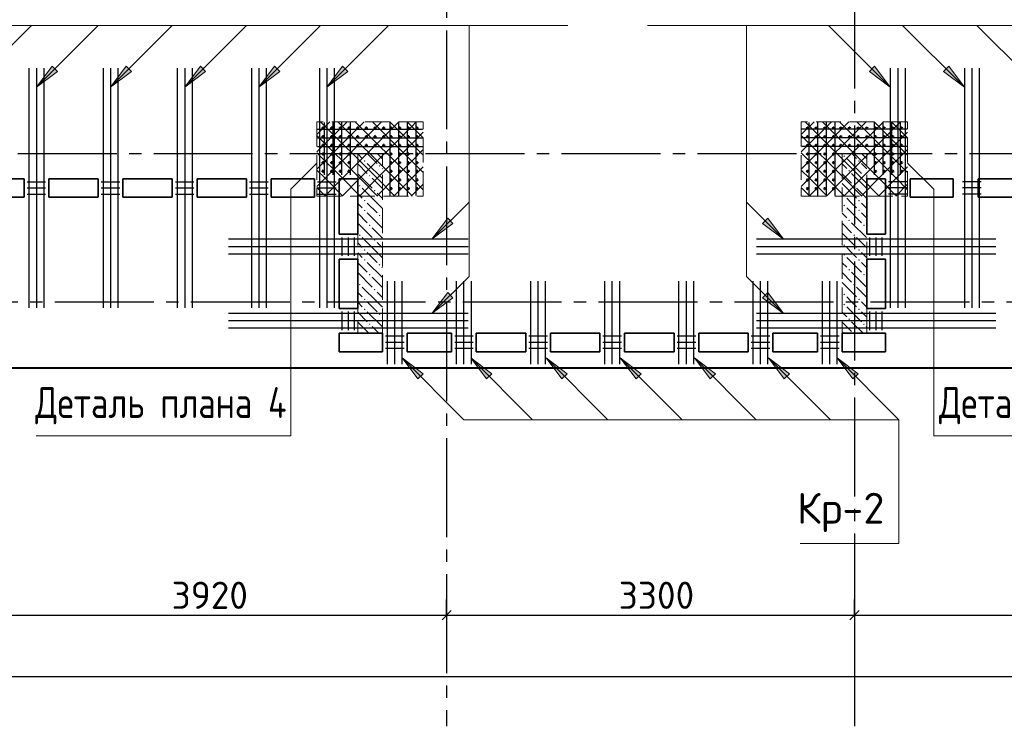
# Model space of a CAD drawing. Header units: millimetres. Extents: x 40580 to 1930067, y -240640 to 81020.
# Tile 69 of 246: x 372521 to 380489, y -223082 to -217366. Entities that reach past the tile are written whole.
import ezdxf

# ---------------------------------------------------------------- set-up
doc = ezdxf.new("R2010")
doc.units = ezdxf.units.MM
for name, pattern in [('______2', [270, 200, -70]), ('______5', [1100, 800, -100, 100, -100]), ('CENTER', [2, 1.25, -0.25, 0.25, -0.25])]:
    doc.linetypes.add(name, pattern=pattern)
for name, color, linetype, lineweight in [('S1 Стержни арматуры фон', 7, 'Continuous', 25), ('Standard', 7, 'Continuous', 25), ('Вспомогательная арматура', 52, 'Continuous', 25), ('ЖБ Перекрытие верхний уровень', 7, 'Continuous', 35), ('ОСИ', 7, 'CENTER', 15), ('Основная', 7, 'Continuous', 40), ('Позиционная метка номер позиции', 7, 'Continuous', 13), ('Поперечное армирование AW фон', 7, 'Continuous', 25), ('Примечания', 7, 'Continuous', 13)]:
    doc.layers.add(name, color=color, linetype=linetype, lineweight=lineweight)
doc.layers.add('ЖБ Пилон', color=7, linetype='______2', lineweight=13, true_color=0xa0a0a0)
doc.styles.add('GOST 2.304', font='isocpeur.ttf', dxfattribs={"width": 0.8})
doc.styles.add('ISOCPEUR', font='isocpeur.ttf')

msp = doc.modelspace()

# ---------------------------------------------------------------- hatches: boundary and pattern name
at = {"layer": 'ЖБ Пилон', "linetype": 'Continuous', "lineweight": -3, "transparency": 33554687}
for points in [[(379186.5, -218469.2), (379193, -218462.7), (379199.5, -218469.2), (379193, -218475.7)], [(375306.5, -218509.2), (375313, -218502.7), (375319.5, -218509.2), (375313, -218515.7)], [(375426.5, -218549.2), (375433, -218542.7), (375439.5, -218549.2), (375433, -218555.7)], [(379306.5, -218509.2), (379313, -218502.7), (379319.5, -218509.2), (379313, -218515.7)], [(375346.5, -218629.2), (375353, -218622.7), (375359.5, -218629.2), (375353, -218635.7)], [(379226.5, -218589.2), (379233, -218582.7), (379239.5, -218589.2), (379233, -218595.7)], [(379346.5, -218629.2), (379353, -218622.7), (379359.6, -218629.2), (379353, -218635.7)], [(375266.5, -218709.2), (375273, -218702.7), (375279.5, -218709.2), (375273, -218715.7)], [(379266.5, -218709.2), (379273, -218702.7), (379279.5, -218709.2), (379273, -218715.7)], [(375386.5, -218749.2), (375393, -218742.7), (375399.5, -218749.2), (375393, -218755.7)], [(379186.5, -218789.2), (379193, -218782.7), (379199.5, -218789.2), (379193, -218795.7)], [(375306.5, -218829.2), (375313, -218822.7), (375319.5, -218829.2), (375313, -218835.7)], [(379186.5, -218869.2), (379193, -218862.7), (379199.5, -218869.2), (379193, -218875.7)], [(379306.5, -218829.2), (379313, -218822.7), (379319.5, -218829.2), (379313, -218835.7)], [(375306.5, -218909.2), (375313, -218902.7), (375319.5, -218909.2), (375313, -218915.7)], [(375426.5, -218949.2), (375433, -218942.7), (375439.5, -218949.2), (375433, -218955.7)], [(379306.5, -218909.2), (379313, -218902.7), (379319.5, -218909.2), (379313, -218915.7)], [(375346.5, -219029.2), (375353, -219022.7), (375359.5, -219029.2), (375353, -219035.7)], [(379226.5, -218989.2), (379233, -218982.7), (379239.5, -218989.2), (379233, -218995.7)], [(379346.5, -219029.2), (379353, -219022.7), (379359.6, -219029.2), (379353, -219035.7)], [(375266.5, -219109.2), (375273, -219102.7), (375279.5, -219109.2), (375273, -219115.7)], [(379266.5, -219109.2), (379273, -219102.7), (379279.5, -219109.2), (379273, -219115.7)], [(375386.5, -219149.2), (375393, -219142.7), (375399.5, -219149.2), (375393, -219155.7)], [(379186.5, -219189.2), (379193, -219182.7), (379199.5, -219189.2), (379193, -219195.7)], [(375306.5, -219229.2), (375313, -219222.7), (375319.5, -219229.2), (375313, -219235.7)], [(379186.5, -219269.2), (379193, -219262.7), (379199.5, -219269.2), (379193, -219275.7)], [(379306.5, -219229.2), (379313, -219222.7), (379319.5, -219229.2), (379313, -219235.7)], [(375306.5, -219309.2), (375313, -219302.7), (375319.5, -219309.2), (375313, -219315.7)], [(375426.5, -219349.2), (375433, -219342.7), (375439.5, -219349.2), (375433, -219355.7)], [(379306.5, -219309.2), (379313, -219302.7), (379319.5, -219309.2), (379313, -219315.7)], [(375346.5, -219429.2), (375353, -219422.7), (375359.5, -219429.2), (375353, -219435.7)], [(379226.5, -219389.2), (379233, -219382.7), (379239.5, -219389.2), (379233, -219395.7)], [(379346.5, -219429.2), (379353, -219422.7), (379359.6, -219429.2), (379353, -219435.7)], [(375266.5, -219509.2), (375273, -219502.7), (375279.5, -219509.2), (375273, -219515.7)], [(379266.5, -219509.2), (379273, -219502.7), (379279.5, -219509.2), (379273, -219515.7)], [(375386.5, -219549.2), (375393, -219542.7), (375399.5, -219549.2), (375393, -219555.7)], [(379186.5, -219589.2), (379193, -219582.7), (379199.5, -219589.2), (379193, -219595.7)], [(375306.5, -219629.2), (375313, -219622.7), (375319.5, -219629.2), (375313, -219635.7)], [(379186.5, -219669.2), (379193, -219662.7), (379199.5, -219669.2), (379193, -219675.7)], [(379306.5, -219629.2), (379313, -219622.7), (379319.5, -219629.2), (379313, -219635.7)], [(375306.5, -219709.2), (375313, -219702.7), (375319.5, -219709.2), (375313, -219715.7)], [(375426.5, -219749.2), (375433, -219742.7), (375439.5, -219749.2), (375433, -219755.7)], [(379306.5, -219709.2), (379313, -219702.7), (379319.5, -219709.2), (379313, -219715.7)], [(375346.5, -219829.2), (375353, -219822.7), (375359.5, -219829.2), (375353, -219835.7)], [(379226.5, -219789.2), (379233, -219782.7), (379239.5, -219789.2), (379233, -219795.7)], [(379346.5, -219829.2), (379353, -219822.7), (379359.6, -219829.2), (379353, -219835.7)]]:
    msp.add_hatch(color=7, dxfattribs=at).paths.add_polyline_path(points, flags=16)
at = {"layer": 'Позиционная метка номер позиции', "linetype": 'Continuous', "lineweight": 13, "transparency": 33554687}
for points in [[(372825.8, -217784.6), (372656.1, -217911.9), (372783.4, -217742.2)], [(373425.8, -217784.6), (373256.1, -217911.9), (373383.4, -217742.2)], [(374025.8, -217784.6), (373856.1, -217911.9), (373983.4, -217742.2)], [(374625.8, -217784.6), (374456.1, -217911.9), (374583.4, -217742.2)], [(375175.8, -217784.6), (375006.1, -217911.9), (375133.4, -217742.2)], [(379438.8, -217742.2), (379566.1, -217911.9), (379396.4, -217784.6)], [(380038.8, -217742.2), (380166.1, -217911.9), (379996.4, -217784.6)], [(376027.1, -219015), (375857.4, -219142.3), (375984.7, -218972.6)], [(378573.8, -218972.6), (378701.1, -219142.3), (378531.4, -219015)], [(376027.1, -219615), (375857.4, -219742.3), (375984.7, -219572.6)], [(378573.8, -219572.6), (378701.1, -219742.3), (378531.4, -219615)], [(378573.8, -219572.6), (378701.1, -219742.3), (378531.4, -219615)], [(375743.4, -220272.3), (375616.1, -220102.6), (375785.8, -220229.9)], [(376298.4, -220272.3), (376171.1, -220102.6), (376340.8, -220229.9)], [(376908.4, -220272.3), (376781.1, -220102.6), (376950.8, -220229.9)], [(377508.4, -220272.3), (377381.1, -220102.6), (377550.8, -220229.9)], [(378108.4, -220272.3), (377981.1, -220102.6), (378150.8, -220229.9)], [(378708.4, -220272.3), (378581.1, -220102.6), (378750.8, -220229.9)], [(379263.4, -220272.3), (379136.1, -220102.6), (379305.8, -220229.9)]]:
    msp.add_hatch(color=7, dxfattribs=at).paths.add_polyline_path(points, flags=16)

# ---------------------------------------------------------------- linework, layer by layer
at = {"color": 7, "linetype": 'Continuous', "lineweight": 50, "transparency": 33554687}
for centre in [(374976.1, -218242.3), (374976.1, -218312.3), (375046.1, -218242.3), (375046.1, -218312.3), (375116.1, -218242.3), (375116.1, -218312.3), (375186.1, -218242.3), (375186.1, -218312.3), (375256.1, -218242.3), (375256.1, -218312.3), (375326.1, -218242.3), (375326.1, -218312.3), (375396.1, -218242.3), (375396.1, -218312.3), (375466.1, -218242.3), (375466.1, -218312.3), (375526.1, -218242.3), (375526.1, -218312.3), (375596.1, -218242.3), (375596.1, -218312.3), (375666.1, -218242.3), (375666.1, -218312.3), (375736.1, -218242.3), (375736.1, -218312.3), (378896.1, -218242.3), (378896.1, -218312.3), (378966.1, -218242.3), (378966.1, -218312.3), (379036.1, -218242.3), (379036.1, -218312.3), (379106.1, -218242.3), (379106.1, -218312.3), (379166.1, -218242.3), (379166.1, -218312.3), (379236.1, -218242.3), (379236.1, -218312.3), (379306.1, -218242.3), (379306.1, -218312.3), (379376.1, -218242.3), (379376.1, -218312.3), (379446.1, -218242.3), (379446.1, -218312.3), (379516.1, -218242.3), (379516.1, -218312.3), (379586.1, -218242.3), (379586.1, -218312.3), (379656.1, -218242.3), (379656.1, -218312.3), (374976.1, -218382.3), (375046.1, -218382.3), (375116.1, -218382.3), (375186.1, -218382.3), (375256.1, -218382.3), (375326.1, -218382.3), (375396.1, -218382.3), (375466.1, -218382.3), (375526.1, -218382.3), (375596.1, -218382.3), (375666.1, -218382.3), (375736.1, -218382.3), (378896.1, -218382.3), (378966.1, -218382.3), (379036.1, -218382.3), (379106.1, -218382.3), (379166.1, -218382.3), (379236.1, -218382.3), (379306.1, -218382.3), (379376.1, -218382.3), (379446.1, -218382.3), (379516.1, -218382.3), (379586.1, -218382.3), (379656.1, -218382.3), (374976.1, -218452.3), (375046.1, -218452.3), (375116.1, -218452.3), (375186.1, -218452.3), (375526.1, -218452.3), (375596.1, -218452.3), (375666.1, -218452.3), (375736.1, -218452.3), (378896.1, -218452.3), (378966.1, -218452.3), (379036.1, -218452.3), (379106.1, -218452.3), (379446.1, -218452.3), (379516.1, -218452.3), (379586.1, -218452.3), (379656.1, -218452.3), (374976.1, -218522.3), (375046.1, -218522.3), (375116.1, -218522.3), (375186.1, -218522.3), (375526.1, -218522.3), (375596.1, -218522.3), (375666.1, -218522.3), (375736.1, -218522.3), (378896.1, -218522.3), (378966.1, -218522.3), (379036.1, -218522.3), (379106.1, -218522.3), (379446.1, -218522.3), (379516.1, -218522.3), (379586.1, -218522.3), (379656.1, -218522.3), (374976.1, -218592.3), (375046.1, -218592.3), (375116.1, -218592.3), (375186.1, -218592.3), (375526.1, -218592.3), (375596.1, -218592.3), (375666.1, -218592.3), (375736.1, -218592.3), (378896.1, -218592.3), (378966.1, -218592.3), (379036.1, -218592.3), (379106.1, -218592.3), (379446.1, -218592.3), (379516.1, -218592.3), (379586.1, -218592.3), (379656.1, -218592.3), (375526.1, -218662.3), (375596.1, -218662.3), (375666.1, -218662.3), (375736.1, -218662.3), (378896.1, -218662.3), (378966.1, -218662.3), (379036.1, -218662.3), (379106.1, -218662.3), (375526.1, -218732.3), (375596.1, -218732.3), (375666.1, -218732.3), (375736.1, -218732.3), (378896.1, -218732.3), (378966.1, -218732.3), (379036.1, -218732.3), (379106.1, -218732.3)]:
    msp.add_circle(centre, 5, dxfattribs=at)
at = {"layer": 'S1 Стержни арматуры фон', "color": 7, "linetype": 'Continuous', "lineweight": -3, "transparency": 33554687}
for p, q in [((372596.1, -217758.3), (372596.1, -219696.3)), ((372596.1, -217758.3), (372596.1, -219696.3)), ((372656.1, -217758.3), (372656.1, -219696.3)), ((372656.1, -217758.3), (372656.1, -219696.3)), ((372716.1, -217758.3), (372716.1, -219696.3)), ((372716.1, -217758.3), (372716.1, -219696.3)), ((373196.1, -217758.3), (373196.1, -219696.3)), ((373196.1, -217758.3), (373196.1, -219696.3)), ((373256.1, -217758.3), (373256.1, -219696.3)), ((373256.1, -217758.3), (373256.1, -219696.3)), ((373316.1, -217758.3), (373316.1, -219696.3)), ((373316.1, -217758.3), (373316.1, -219696.3)), ((373796.1, -217758.3), (373796.1, -219696.3)), ((373796.1, -217758.3), (373796.1, -219696.3)), ((373856.1, -217758.3), (373856.1, -219696.3)), ((373856.1, -217758.3), (373856.1, -219696.3)), ((373916.1, -217758.3), (373916.1, -219696.3)), ((373916.1, -217758.3), (373916.1, -219696.3)), ((374396.1, -217758.3), (374396.1, -219696.3)), ((374396.1, -217758.3), (374396.1, -219696.3)), ((374456.1, -217758.3), (374456.1, -219696.3)), ((374456.1, -217758.3), (374456.1, -219696.3)), ((374516.1, -217758.3), (374516.1, -219696.3)), ((374516.1, -217758.3), (374516.1, -219696.3)), ((374946.1, -217758.3), (374946.1, -219696.3)), ((374946.1, -217758.3), (374946.1, -219696.3)), ((375006.1, -217758.3), (375006.1, -219696.3)), ((375006.1, -217758.3), (375006.1, -219696.3)), ((375066.1, -217758.3), (375066.1, -219696.3)), ((375066.1, -217758.3), (375066.1, -219696.3)), ((379566.1, -217758.3), (379566.1, -219696.3)), ((379566.1, -217758.3), (379566.1, -219696.3)), ((379626.1, -217758.3), (379626.1, -219696.3)), ((379626.1, -217758.3), (379626.1, -219696.3)), ((379686.1, -217758.3), (379686.1, -219696.3)), ((379686.1, -217758.3), (379686.1, -219696.3)), ((380166.1, -217758.3), (380166.1, -219696.3)), ((380166.1, -217758.3), (380166.1, -219696.3)), ((380226.1, -217758.3), (380226.1, -219696.3)), ((380226.1, -217758.3), (380226.1, -219696.3)), ((380286.1, -217758.3), (380286.1, -219696.3)), ((380286.1, -217758.3), (380286.1, -219696.3)), ((376150.1, -219142.3), (374212.1, -219142.3)), ((376150.1, -219142.3), (374212.1, -219142.3)), ((380420.1, -219142.3), (378482.1, -219142.3)), ((380420.1, -219142.3), (378482.1, -219142.3)), ((376150.1, -219202.3), (374212.1, -219202.3)), ((376150.1, -219202.3), (374212.1, -219202.3)), ((376150.1, -219262.3), (374212.1, -219262.3)), ((376150.1, -219262.3), (374212.1, -219262.3)), ((380420.1, -219202.3), (378482.1, -219202.3)), ((380420.1, -219202.3), (378482.1, -219202.3)), ((380420.1, -219262.3), (378482.1, -219262.3)), ((380420.1, -219262.3), (378482.1, -219262.3)), ((375496.1, -220152.2), (375496.1, -219480.2)), ((375556.1, -220152.2), (375556.1, -219480.2)), ((375616.1, -220152.2), (375616.1, -219480.2)), ((376056.1, -220152.2), (376056.1, -219480.2)), ((376116.1, -220152.2), (376116.1, -219480.2)), ((376176.1, -220152.2), (376176.1, -219480.2)), ((376656.1, -220152.2), (376656.1, -219480.2)), ((376716.1, -220152.2), (376716.1, -219480.2)), ((376776.1, -220152.2), (376776.1, -219480.2)), ((377256.1, -220152.2), (377256.1, -219480.2)), ((377316.1, -220152.2), (377316.1, -219480.2)), ((377376.1, -220152.2), (377376.1, -219480.2)), ((377856.1, -220152.2), (377856.1, -219480.2)), ((377916.1, -220152.2), (377916.1, -219480.2)), ((377976.1, -220152.2), (377976.1, -219480.2)), ((378456.1, -220152.2), (378456.1, -219480.2)), ((378516.1, -220152.2), (378516.1, -219480.2)), ((378576.1, -220152.2), (378576.1, -219480.2)), ((379016.1, -220152.2), (379016.1, -219480.2)), ((379076.1, -220152.2), (379076.1, -219480.2)), ((379136.1, -220152.2), (379136.1, -219480.2)), ((376150.1, -219742.3), (374212.1, -219742.3)), ((376150.1, -219742.3), (374212.1, -219742.3)), ((380420.1, -219742.3), (378482.1, -219742.3)), ((380420.1, -219742.3), (378482.1, -219742.3)), ((376150.1, -219802.3), (374212.1, -219802.3)), ((376150.1, -219802.3), (374212.1, -219802.3)), ((380420.1, -219802.3), (378482.1, -219802.3)), ((380420.1, -219802.3), (378482.1, -219802.3)), ((376150.1, -219862.3), (374212.1, -219862.3)), ((376150.1, -219862.3), (374212.1, -219862.3)), ((380420.1, -219862.3), (378482.1, -219862.3)), ((380420.1, -219862.3), (378482.1, -219862.3))]:
    msp.add_line(p, q, dxfattribs=at)
at = {"layer": 'Standard', "color": 251, "linetype": 'Continuous', "lineweight": -3, "true_color": 0x656565, "transparency": 33554687}
for p, q in [((375976.1, -222182.3), (375976.1, -222057.3)), ((379276.1, -222182.3), (379276.1, -222057.3)), ((375976.1, -222182.3), (375976.1, -222307.3)), ((375976.1, -222182.3), (375976.1, -222634.5)), ((379276.1, -222182.3), (379276.1, -222307.3)), ((379276.1, -222182.3), (379276.1, -222634.5))]:
    msp.add_line(p, q, dxfattribs=at)
at = {"layer": 'Standard', "color": 7, "linetype": 'Continuous', "lineweight": -3, "transparency": 33554687}
for p, q in [((372056.1, -222182.3), (375976.1, -222182.3)), ((375976.1, -222182.3), (379276.1, -222182.3)), ((379276.1, -222182.3), (382576.1, -222182.3)), ((382576.1, -222682.3), (340496.1, -222682.3))]:
    msp.add_line(p, q, dxfattribs=at)
at = {"layer": 'Standard', "color": 7, "linetype": 'Continuous', "lineweight": 25, "transparency": 33554687}
for p, q in [((375938.6, -222219.8), (376013.6, -222144.8)), ((379238.6, -222219.8), (379313.6, -222144.8))]:
    msp.add_line(p, q, dxfattribs=at)
at = {"layer": 'Вспомогательная арматура', "color": 7, "linetype": 'Continuous', "lineweight": 25, "transparency": 33554687}
for p, q in [((374986.1, -218197.3), (374986.1, -218622.3)), ((375056.1, -218197.3), (375056.1, -218622.3)), ((375126.1, -218197.3), (375126.1, -218622.3)), ((375196.1, -218197.3), (375196.1, -218622.3)), ((375516.1, -218197.3), (375516.1, -218787.3)), ((375586.1, -218197.3), (375586.1, -218787.3)), ((375656.1, -218197.3), (375656.1, -218787.3)), ((375726.1, -218197.3), (375726.1, -218787.3)), ((378906.1, -218197.3), (378906.1, -218787.3)), ((378976.1, -218197.3), (378976.1, -218787.3)), ((379046.1, -218197.3), (379046.1, -218787.3)), ((379116.1, -218197.3), (379116.1, -218787.3)), ((379436.1, -218197.3), (379436.1, -218622.3)), ((379506.1, -218197.3), (379506.1, -218622.3)), ((379576.1, -218197.3), (379576.1, -218622.3)), ((379646.1, -218197.3), (379646.1, -218622.3)), ((374931.1, -218252.3), (375781.1, -218252.3)), ((379701.1, -218252.3), (378851.1, -218252.3)), ((374931.1, -218322.3), (375781.1, -218322.3)), ((379701.1, -218322.3), (378851.1, -218322.3)), ((374931.1, -218392.3), (375781.1, -218392.3)), ((379701.1, -218392.3), (378851.1, -218392.3))]:
    msp.add_line(p, q, dxfattribs=at)
at = {"layer": 'ЖБ Перекрытие верхний уровень', "transparency": 33554687}
for p, q in [((372156.1, -218652.3), (372556.1, -218652.3)), ((372556.1, -218652.3), (372556.1, -218802.3)), ((372756.1, -218802.3), (372756.1, -218652.3)), ((372756.1, -218652.3), (373156.1, -218652.3)), ((373156.1, -218652.3), (373156.1, -218802.3)), ((373356.1, -218802.3), (373356.1, -218652.3)), ((373356.1, -218652.3), (373756.1, -218652.3)), ((373756.1, -218652.3), (373756.1, -218802.3)), ((373956.1, -218652.3), (374356.1, -218652.3)), ((373956.1, -218802.3), (373956.1, -218652.3)), ((374356.1, -218652.3), (374356.1, -218802.3)), ((374556.1, -218802.3), (374556.1, -218652.3)), ((374556.1, -218652.3), (374906.1, -218652.3)), ((374906.1, -218652.3), (374906.1, -218802.3)), ((375106.1, -219102.3), (375106.1, -218652.3)), ((375106.1, -218652.3), (375256.1, -218652.3)), ((375256.1, -218652.3), (375256.1, -219102.3)), ((379376.1, -219102.3), (379376.1, -218652.3)), ((379376.1, -218652.3), (379526.1, -218652.3)), ((379526.1, -218652.3), (379526.1, -219102.3)), ((379726.1, -218802.3), (379726.1, -218652.3)), ((379726.1, -218652.3), (380076.1, -218652.3)), ((380076.1, -218652.3), (380076.1, -218802.3)), ((380276.1, -218802.3), (380276.1, -218652.3)), ((380276.1, -218652.3), (380676.1, -218652.3)), ((372556.1, -218802.3), (372156.1, -218802.3)), ((373156.1, -218802.3), (372756.1, -218802.3)), ((373756.1, -218802.3), (373356.1, -218802.3)), ((374356.1, -218802.3), (373956.1, -218802.3)), ((374906.1, -218802.3), (374556.1, -218802.3)), ((380076.1, -218802.3), (379726.1, -218802.3)), ((380676.1, -218802.3), (380276.1, -218802.3)), ((375256.1, -219102.3), (375106.1, -219102.3)), ((379526.1, -219102.3), (379376.1, -219102.3)), ((375106.1, -219702.3), (375106.1, -219302.3)), ((375106.1, -219302.3), (375256.1, -219302.3)), ((375256.1, -219302.3), (375256.1, -219702.3)), ((379376.1, -219702.3), (379376.1, -219302.3)), ((379376.1, -219302.3), (379526.1, -219302.3)), ((379526.1, -219302.3), (379526.1, -219702.3)), ((375256.1, -219702.3), (375106.1, -219702.3)), ((379526.1, -219702.3), (379376.1, -219702.3)), ((375106.1, -219902.3), (375456.1, -219902.3)), ((375106.1, -220052.3), (375106.1, -219902.3)), ((375456.1, -219902.3), (375456.1, -220052.3)), ((375656.1, -220052.3), (375656.1, -219902.3)), ((375656.1, -219902.3), (376016.1, -219902.3)), ((376016.1, -219902.3), (376016.1, -220052.3)), ((376216.1, -220052.3), (376216.1, -219902.3)), ((376216.1, -219902.3), (376616.1, -219902.3)), ((376616.1, -219902.3), (376616.1, -220052.3)), ((376816.1, -220052.3), (376816.1, -219902.3)), ((376816.1, -219902.3), (377216.1, -219902.3)), ((377216.1, -219902.3), (377216.1, -220052.3)), ((377416.1, -220052.3), (377416.1, -219902.3)), ((377416.1, -219902.3), (377816.1, -219902.3)), ((377816.1, -219902.3), (377816.1, -220052.3)), ((378016.1, -220052.3), (378016.1, -219902.3)), ((378016.1, -219902.3), (378416.1, -219902.3)), ((378416.1, -219902.3), (378416.1, -220052.3)), ((378616.1, -220052.3), (378616.1, -219902.3)), ((378616.1, -219902.3), (378976.1, -219902.3)), ((378976.1, -219902.3), (378976.1, -220052.3)), ((379176.1, -220052.3), (379176.1, -219902.3)), ((379176.1, -219902.3), (379526.1, -219902.3)), ((379526.1, -219902.3), (379526.1, -220052.3)), ((375456.1, -220052.3), (375106.1, -220052.3)), ((376016.1, -220052.3), (375656.1, -220052.3)), ((376616.1, -220052.3), (376216.1, -220052.3)), ((377216.1, -220052.3), (376816.1, -220052.3)), ((377816.1, -220052.3), (377416.1, -220052.3)), ((378416.1, -220052.3), (378016.1, -220052.3)), ((378976.1, -220052.3), (378616.1, -220052.3)), ((379526.1, -220052.3), (379176.1, -220052.3))]:
    msp.add_line(p, q, dxfattribs=at)
at = {"layer": 'ЖБ Пилон', "color": 253, "linetype": '______2', "lineweight": 13, "true_color": 0xa0a0a0, "transparency": 33554687}
for p, q in [((375256.1, -218452.3), (375256.1, -219902.3)), ((375456.1, -218452.3), (375256.1, -218452.3)), ((375456.1, -219902.3), (375456.1, -218452.3)), ((379176.1, -218452.3), (379176.1, -219902.3)), ((379376.1, -218452.3), (379176.1, -218452.3)), ((379376.1, -219902.3), (379376.1, -218452.3)), ((375256.1, -219902.3), (375456.1, -219902.3)), ((379176.1, -219902.3), (379376.1, -219902.3))]:
    msp.add_line(p, q, dxfattribs=at)
at = {"layer": 'ЖБ Пилон', "color": 9, "linetype": 'Continuous', "lineweight": -3, "true_color": 0xc7c7c7, "transparency": 33554687}
for p, q in [((375293, -218489.2), (375256.2, -218452.3)), ((375336.2, -218452.3), (375413, -218529.2)), ((375416.2, -218452.3), (375456.1, -218492.2)), ((379293, -218489.2), (379256.2, -218452.3)), ((379336.2, -218452.3), (379376.1, -218492.2)), ((375256.1, -218532.2), (375333, -218609.2)), ((375333, -218529.2), (375453, -218649.2)), ((379176.1, -218532.2), (379213, -218569.2)), ((379213, -218489.2), (379333, -218609.2)), ((379333, -218529.2), (379376.1, -218572.2)), ((375256.1, -218612.2), (375373, -218729.2)), ((375456.1, -218572.2), (375453, -218569.2)), ((379176.1, -218612.2), (379253, -218689.2)), ((379253, -218609.2), (379373, -218729.2)), ((375456.1, -218732.2), (375373, -218649.2)), ((379176.1, -218692.2), (379293, -218809.2)), ((379376.1, -218652.2), (379373, -218649.2)), ((375256.1, -218772.2), (375293, -218809.2)), ((375413, -218849.2), (375293, -218729.2)), ((375413, -218769.2), (375456.1, -218812.2)), ((379376.1, -218812.2), (379293, -218729.2)), ((375293, -218889.2), (375256.1, -218852.2)), ((375333, -218849.2), (375413, -218929.2)), ((375413, -218849.2), (375456.1, -218892.2)), ((379253, -218849.2), (379213, -218809.2)), ((379293, -218889.2), (379253, -218849.2)), ((379333, -218849.2), (379376.1, -218892.2)), ((375256.1, -218932.2), (375333, -219009.2)), ((375333, -218929.2), (375453, -219049.2)), ((379176.1, -218932.2), (379213, -218969.2)), ((379213, -218889.2), (379333, -219009.2)), ((379333, -218929.2), (379376.1, -218972.2)), ((375256.1, -219012.2), (375373, -219129.2)), ((375456.1, -218972.2), (375453, -218969.2)), ((379176.1, -219012.2), (379253, -219089.2)), ((379253, -219009.2), (379373, -219129.2)), ((375456.1, -219132.2), (375373, -219049.2)), ((379176.1, -219092.2), (379293, -219209.2)), ((379376.1, -219052.2), (379373, -219049.2)), ((375256.1, -219172.2), (375293, -219209.2)), ((375413, -219249.2), (375293, -219129.2)), ((375413, -219169.2), (375456.1, -219212.2)), ((379376.1, -219212.2), (379293, -219129.2)), ((375293, -219289.2), (375256.1, -219252.2)), ((375333, -219249.2), (375413, -219329.2)), ((375413, -219249.2), (375456.1, -219292.2)), ((379253, -219249.2), (379213, -219209.2)), ((379293, -219289.2), (379253, -219249.2)), ((379333, -219249.2), (379376.1, -219292.2)), ((375256.1, -219332.2), (375333, -219409.2)), ((375333, -219329.2), (375453, -219449.2)), ((379176.1, -219332.2), (379213, -219369.2)), ((379213, -219289.2), (379333, -219409.2)), ((379333, -219329.2), (379376.1, -219372.2)), ((375256.1, -219412.2), (375373, -219529.2)), ((375456.1, -219372.2), (375453, -219369.2)), ((379176.1, -219412.2), (379253, -219489.2)), ((379253, -219409.2), (379373, -219529.2)), ((375456.1, -219532.2), (375373, -219449.2)), ((379176.1, -219492.2), (379293, -219609.2)), ((379376.1, -219452.2), (379373, -219449.2)), ((375256.1, -219572.2), (375293, -219609.2)), ((375413, -219649.2), (375293, -219529.2)), ((375413, -219569.2), (375456.1, -219612.2)), ((379376.1, -219612.2), (379293, -219529.2)), ((375293, -219689.2), (375256.1, -219652.2)), ((375333, -219649.2), (375413, -219729.2)), ((375413, -219649.2), (375456.1, -219692.2)), ((379253, -219649.2), (379213, -219609.2)), ((379293, -219689.2), (379253, -219649.2)), ((379333, -219649.2), (379376.1, -219692.2)), ((375256.1, -219732.2), (375333, -219809.2)), ((375333, -219729.2), (375453, -219849.2)), ((379176.1, -219732.2), (379213, -219769.2)), ((379213, -219689.2), (379333, -219809.2)), ((379333, -219729.2), (379376.1, -219772.2)), ((375256.1, -219812.2), (375346.2, -219902.3)), ((375456.1, -219772.2), (375453, -219769.2)), ((379176.1, -219812.2), (379253, -219889.2)), ((379253, -219809.2), (379346.2, -219902.3)), ((375426.2, -219902.3), (375373, -219849.2)), ((379176.1, -219892.2), (379186.2, -219902.3)), ((379376.1, -219852.2), (379373, -219849.2))]:
    msp.add_line(p, q, dxfattribs=at)
at = {"layer": 'ОСИ', "color": 8, "linetype": '______5', "lineweight": -3, "transparency": 33554687}
for p, q in [((375976.1, -204252.3), (375976.1, -223082.3)), ((379276.1, -205022.3), (379276.1, -223082.3)), ((383206.1, -218452.3), (337896.1, -218452.3)), ((383506.1, -219652.3), (337896.1, -219652.3))]:
    msp.add_line(p, q, dxfattribs=at)
at = {"layer": 'Основная', "transparency": 33554687}
msp.add_line((361536.1, -220182.3), (383006.1, -220182.3), dxfattribs=at)
at = {"layer": 'Позиционная метка номер позиции', "color": 7, "linetype": 'Continuous', "lineweight": 13, "transparency": 33554687}
for p, q in [((372116.1, -217911.9), (372616.1, -217411.9)), ((372656.1, -217911.9), (373156.1, -217411.9)), ((373256.1, -217911.9), (373756.1, -217411.9)), ((373856.1, -217911.9), (374356.1, -217411.9)), ((374456.1, -217911.9), (374956.1, -217411.9)), ((375006.1, -217911.9), (375506.1, -217411.9)), ((379566.1, -217911.9), (379066.1, -217411.9)), ((380166.1, -217911.9), (379666.1, -217411.9)), ((380766.1, -217911.9), (380266.1, -217411.9)), ((372656.1, -217911.9), (372783.4, -217742.2)), ((372783.4, -217742.2), (372825.8, -217784.6)), ((373256.1, -217911.9), (373383.4, -217742.2)), ((373383.4, -217742.2), (373425.8, -217784.6)), ((373856.1, -217911.9), (373983.4, -217742.2)), ((373983.4, -217742.2), (374025.8, -217784.6)), ((374456.1, -217911.9), (374583.4, -217742.2)), ((374583.4, -217742.2), (374625.8, -217784.6)), ((375006.1, -217911.9), (375133.4, -217742.2)), ((375133.4, -217742.2), (375175.8, -217784.6)), ((379396.4, -217784.6), (379438.8, -217742.2)), ((379438.8, -217742.2), (379566.1, -217911.9)), ((379996.4, -217784.6), (380038.8, -217742.2)), ((380038.8, -217742.2), (380166.1, -217911.9)), ((372825.8, -217784.6), (372656.1, -217911.9)), ((372804.6, -217763.4), (372815.2, -217752.8)), ((373425.8, -217784.6), (373256.1, -217911.9)), ((373404.6, -217763.4), (373415.2, -217752.8)), ((374025.8, -217784.6), (373856.1, -217911.9)), ((374004.6, -217763.4), (374015.2, -217752.8)), ((374625.8, -217784.6), (374456.1, -217911.9)), ((374604.6, -217763.4), (374615.2, -217752.8)), ((375175.8, -217784.6), (375006.1, -217911.9)), ((375154.6, -217763.4), (375165.2, -217752.8)), ((379566.1, -217911.9), (379396.4, -217784.6)), ((379417.6, -217763.4), (379407, -217752.8)), ((380166.1, -217911.9), (379996.4, -217784.6)), ((380017.6, -217763.4), (380007, -217752.8)), ((372656.1, -217911.9), (372656.1, -217911.9)), ((372656.1, -217911.9), (372656.1, -217911.9)), ((372656.1, -217911.9), (372656.1, -217911.9)), ((373256.1, -217911.9), (373256.1, -217911.9)), ((373256.1, -217911.9), (373256.1, -217911.9)), ((373256.1, -217911.9), (373256.1, -217911.9)), ((373856.1, -217911.9), (373856.1, -217911.9)), ((373856.1, -217911.9), (373856.1, -217911.9)), ((373856.1, -217911.9), (373856.1, -217911.9)), ((374456.1, -217911.9), (374456.1, -217911.9)), ((374456.1, -217911.9), (374456.1, -217911.9)), ((374456.1, -217911.9), (374456.1, -217911.9)), ((375006.1, -217911.9), (375006.1, -217911.9)), ((375006.1, -217911.9), (375006.1, -217911.9)), ((375006.1, -217911.9), (375006.1, -217911.9)), ((379566.1, -217911.9), (379566.1, -217911.9)), ((379566.1, -217911.9), (379566.1, -217911.9)), ((379566.1, -217911.9), (379566.1, -217911.9)), ((380166.1, -217911.9), (380166.1, -217911.9)), ((380166.1, -217911.9), (380166.1, -217911.9)), ((380166.1, -217911.9), (380166.1, -217911.9)), ((375857.4, -219142.3), (376157.4, -218842.3)), ((378701.1, -219142.3), (378401.1, -218842.3)), ((375857.4, -219142.3), (375984.7, -218972.6)), ((376027.1, -219015), (375857.4, -219142.3)), ((375984.7, -218972.6), (376027.1, -219015)), ((376005.9, -218993.8), (376016.5, -218983.2)), ((378531.4, -219015), (378573.8, -218972.6)), ((378701.1, -219142.3), (378531.4, -219015)), ((378552.6, -218993.8), (378542, -218983.2)), ((378573.8, -218972.6), (378701.1, -219142.3)), ((375857.4, -219142.3), (375857.4, -219142.3)), ((375857.4, -219142.3), (375857.4, -219142.3)), ((375857.4, -219142.3), (375857.4, -219142.3)), ((378701.1, -219142.3), (378701.1, -219142.3)), ((378701.1, -219142.3), (378701.1, -219142.3)), ((378701.1, -219142.3), (378701.1, -219142.3)), ((378701.1, -219742.3), (378401.1, -219442.3)), ((375857.4, -219742.3), (375984.7, -219572.6)), ((375984.7, -219572.6), (376027.1, -219615)), ((376005.9, -219593.8), (376016.5, -219583.2)), ((378531.4, -219615), (378573.8, -219572.6)), ((378531.4, -219615), (378573.8, -219572.6)), ((378552.6, -219593.8), (378542, -219583.2)), ((378552.6, -219593.8), (378542, -219583.2)), ((378573.8, -219572.6), (378701.1, -219742.3)), ((378573.8, -219572.6), (378701.1, -219742.3)), ((376027.1, -219615), (375857.4, -219742.3)), ((378701.1, -219742.3), (378531.4, -219615)), ((378701.1, -219742.3), (378531.4, -219615)), ((375857.4, -219742.3), (375857.4, -219742.3)), ((375857.4, -219742.3), (375857.4, -219742.3)), ((375857.4, -219742.3), (375857.4, -219742.3)), ((378701.1, -219742.3), (378701.1, -219742.3)), ((378701.1, -219742.3), (378701.1, -219742.3)), ((378701.1, -219742.3), (378701.1, -219742.3)), ((378701.1, -219742.3), (378701.1, -219742.3)), ((378701.1, -219742.3), (378701.1, -219742.3)), ((378701.1, -219742.3), (378701.1, -219742.3)), ((375616.1, -220102.6), (375616.1, -220102.6)), ((375616.1, -220102.6), (375616.1, -220102.6)), ((375616.1, -220102.6), (375616.1, -220102.6)), ((375616.1, -220102.6), (375785.8, -220229.9)), ((375743.4, -220272.3), (375616.1, -220102.6)), ((376171.1, -220102.6), (376171.1, -220102.6)), ((376171.1, -220102.6), (376171.1, -220102.6)), ((376171.1, -220102.6), (376171.1, -220102.6)), ((376171.1, -220102.6), (376340.8, -220229.9)), ((376298.4, -220272.3), (376171.1, -220102.6)), ((376781.1, -220102.6), (376781.1, -220102.6)), ((376781.1, -220102.6), (376781.1, -220102.6)), ((376781.1, -220102.6), (376781.1, -220102.6)), ((376781.1, -220102.6), (376950.8, -220229.9)), ((376908.4, -220272.3), (376781.1, -220102.6)), ((377381.1, -220102.6), (377381.1, -220102.6)), ((377381.1, -220102.6), (377381.1, -220102.6)), ((377381.1, -220102.6), (377381.1, -220102.6)), ((377381.1, -220102.6), (377550.8, -220229.9)), ((377508.4, -220272.3), (377381.1, -220102.6)), ((377981.1, -220102.6), (377981.1, -220102.6)), ((377981.1, -220102.6), (377981.1, -220102.6)), ((377981.1, -220102.6), (377981.1, -220102.6)), ((377981.1, -220102.6), (378150.8, -220229.9)), ((378108.4, -220272.3), (377981.1, -220102.6)), ((378581.1, -220102.6), (378581.1, -220102.6)), ((378581.1, -220102.6), (378581.1, -220102.6)), ((378581.1, -220102.6), (378581.1, -220102.6)), ((378581.1, -220102.6), (378750.8, -220229.9)), ((378708.4, -220272.3), (378581.1, -220102.6)), ((379136.1, -220102.6), (379136.1, -220102.6)), ((379136.1, -220102.6), (379136.1, -220102.6)), ((379136.1, -220102.6), (379136.1, -220102.6)), ((379136.1, -220102.6), (379305.8, -220229.9)), ((379263.4, -220272.3), (379136.1, -220102.6)), ((375785.8, -220229.9), (375743.4, -220272.3)), ((375764.6, -220251.1), (375775.2, -220261.7)), ((376340.8, -220229.9), (376298.4, -220272.3)), ((376319.6, -220251.1), (376330.2, -220261.7)), ((376950.8, -220229.9), (376908.4, -220272.3)), ((376929.6, -220251.1), (376940.2, -220261.7)), ((377550.8, -220229.9), (377508.4, -220272.3)), ((377529.6, -220251.1), (377540.2, -220261.7)), ((378150.8, -220229.9), (378108.4, -220272.3)), ((378129.6, -220251.1), (378140.2, -220261.7)), ((378750.8, -220229.9), (378708.4, -220272.3)), ((378729.6, -220251.1), (378740.2, -220261.7)), ((379305.8, -220229.9), (379263.4, -220272.3)), ((379284.6, -220251.1), (379295.2, -220261.7))]:
    msp.add_line(p, q, dxfattribs=at)
for points in [[(368386.7, -219742.3), (368086.7, -219442.3), (368086.7, -217411.9), (376957.4, -217411.9)], [(369160.1, -217911.9), (369660.1, -217411.9), (376957.4, -217411.9)], [(375857.4, -219742.3), (376157.4, -219442.3), (376157.4, -217411.9), (376957.4, -217411.9)], [(378701.1, -219742.3), (378401.1, -219442.3), (378401.1, -217411.9), (377601.1, -217411.9)], [(382516.1, -217911.9), (382016.1, -217411.9), (378401.1, -217411.9)], [(375616.1, -220102.6), (376116.1, -220602.6), (379636.1, -220602.6)], [(376171.1, -220102.6), (376671.1, -220602.6), (377471.1, -220602.6)], [(376781.1, -220102.6), (377281.1, -220602.6), (378081.1, -220602.6)], [(377381.1, -220102.6), (377881.1, -220602.6), (378681.1, -220602.6)], [(377981.1, -220102.6), (378481.1, -220602.6), (379281.1, -220602.6)], [(378581.1, -220102.6), (379081.1, -220602.6), (379636.1, -220602.6)], [(379136.1, -220102.6), (379636.1, -220602.6), (379636.1, -221602.6), (378836.1, -221602.6)]]:
    msp.add_lwpolyline(points, dxfattribs=at)
at = {"layer": 'Поперечное армирование AW фон', "color": 7, "linetype": 'Continuous', "lineweight": -3, "transparency": 33554687}
for p, q in [((372581.1, -218677.3), (372731.1, -218677.3)), ((373181.1, -218677.3), (373331.1, -218677.3)), ((373781.1, -218677.3), (373931.1, -218677.3)), ((374381.1, -218677.3), (374531.1, -218677.3)), ((374931.1, -218677.3), (375081.1, -218677.3)), ((379701.1, -218677.3), (379551.1, -218677.3)), ((380301.1, -218677.3), (380151.1, -218677.3)), ((372581.1, -218727.3), (372731.1, -218727.3)), ((372581.1, -218777.3), (372731.1, -218777.3)), ((373181.1, -218727.3), (373331.1, -218727.3)), ((373181.1, -218777.3), (373331.1, -218777.3)), ((373781.1, -218727.3), (373931.1, -218727.3)), ((373781.1, -218777.3), (373931.1, -218777.3)), ((374381.1, -218727.3), (374531.1, -218727.3)), ((374381.1, -218777.3), (374531.1, -218777.3)), ((374931.1, -218727.3), (375081.1, -218727.3)), ((374931.1, -218777.3), (375081.1, -218777.3)), ((379701.1, -218727.3), (379551.1, -218727.3)), ((379701.1, -218777.3), (379551.1, -218777.3)), ((380301.1, -218727.3), (380151.1, -218727.3)), ((380301.1, -218777.3), (380151.1, -218777.3)), ((375131.1, -219277.3), (375131.1, -219127.3)), ((375181.1, -219277.3), (375181.1, -219127.3)), ((375231.1, -219277.3), (375231.1, -219127.3)), ((379401.1, -219277.3), (379401.1, -219127.3)), ((379451.1, -219277.3), (379451.1, -219127.3)), ((379501.1, -219277.3), (379501.1, -219127.3)), ((375131.1, -219877.3), (375131.1, -219727.3)), ((375181.1, -219877.3), (375181.1, -219727.3)), ((375231.1, -219877.3), (375231.1, -219727.3)), ((379401.1, -219877.3), (379401.1, -219727.3)), ((379451.1, -219877.3), (379451.1, -219727.3)), ((379501.1, -219877.3), (379501.1, -219727.3)), ((375631.1, -219927.3), (375481.1, -219927.3)), ((375631.1, -219977.3), (375481.1, -219977.3)), ((376191.1, -219927.3), (376041.1, -219927.3)), ((376191.1, -219977.3), (376041.1, -219977.3)), ((376791.1, -219927.3), (376641.1, -219927.3)), ((376791.1, -219977.3), (376641.1, -219977.3)), ((377391.1, -219927.3), (377241.1, -219927.3)), ((377391.1, -219977.3), (377241.1, -219977.3)), ((377991.1, -219927.3), (377841.1, -219927.3)), ((377991.1, -219977.3), (377841.1, -219977.3)), ((378591.1, -219927.3), (378441.1, -219927.3)), ((378591.1, -219977.3), (378441.1, -219977.3)), ((379151.1, -219927.3), (379001.1, -219927.3)), ((379151.1, -219977.3), (379001.1, -219977.3)), ((375631.1, -220027.3), (375481.1, -220027.3)), ((376191.1, -220027.3), (376041.1, -220027.3)), ((376791.1, -220027.3), (376641.1, -220027.3)), ((377391.1, -220027.3), (377241.1, -220027.3)), ((377991.1, -220027.3), (377841.1, -220027.3)), ((378591.1, -220027.3), (378441.1, -220027.3)), ((379151.1, -220027.3), (379001.1, -220027.3))]:
    msp.add_line(p, q, dxfattribs=at)
at = {"layer": 'Примечания', "color": 252, "linetype": 'Continuous', "lineweight": 13, "true_color": 0x8f8f8f, "transparency": 33554687}
for p, q in [((374926.1, -218296.1), (375029.9, -218192.3)), ((374926.1, -218436.1), (375169.9, -218192.3)), ((374926.1, -218576.1), (375309.9, -218192.3)), ((374956.2, -218192.3), (375413, -218649.2)), ((374993, -218649.2), (375449.9, -218192.3)), ((375096.2, -218192.3), (375553, -218649.2)), ((375133, -218649.2), (375589.9, -218192.3)), ((375236.2, -218192.3), (375693, -218649.2)), ((375273, -218649.2), (375693, -218229.2)), ((375376.2, -218192.3), (375693, -218509.2)), ((375516.2, -218192.3), (375693, -218369.2)), ((375656.2, -218192.3), (375693, -218229.2)), ((375693, -218229.2), (375729.9, -218192.3)), ((375693, -218229.2), (375786.1, -218322.2)), ((378846.1, -218296.1), (378949.9, -218192.3)), ((378846.1, -218436.1), (379089.9, -218192.3)), ((378846.1, -218576.1), (379229.9, -218192.3)), ((378876.2, -218192.3), (379333, -218649.2)), ((378913, -218649.2), (379369.9, -218192.3)), ((379016.2, -218192.3), (379473, -218649.2)), ((379053, -218649.2), (379509.9, -218192.3)), ((379156.2, -218192.3), (379613, -218649.2)), ((379193, -218649.2), (379649.9, -218192.3)), ((379296.2, -218192.3), (379706.1, -218602.2)), ((379436.2, -218192.3), (379706.1, -218462.2)), ((379576.2, -218192.3), (379706.1, -218322.2)), ((374926.1, -218302.2), (375273, -218649.2)), ((375693, -218369.2), (375786.1, -218276.1)), ((378846.1, -218302.2), (379193, -218649.2)), ((379333, -218649.2), (379706.1, -218276.1)), ((375413, -218649.2), (375693, -218369.2)), ((375693, -218369.2), (375786.1, -218462.2)), ((374926.1, -218442.2), (375133, -218649.2)), ((375693, -218509.2), (375786.1, -218416.1)), ((378846.1, -218442.2), (379053, -218649.2)), ((379473, -218649.2), (379706.1, -218416.1)), ((375553, -218649.2), (375693, -218509.2)), ((375693, -218509.2), (375786.1, -218602.2)), ((374926.1, -218582.2), (374993, -218649.2)), ((375693, -218649.2), (375786.1, -218556.1)), ((378846.1, -218582.2), (378913, -218649.2)), ((379613, -218649.2), (379706.1, -218556.1)), ((374926.1, -218716.1), (374993, -218649.2)), ((374989.9, -218792.3), (375133, -218649.2)), ((374993, -218649.2), (375136.2, -218792.3)), ((375129.9, -218792.3), (375273, -218649.2)), ((375133, -218649.2), (375276.2, -218792.3)), ((375269.9, -218792.3), (375413, -218649.2)), ((375273, -218649.2), (375416.2, -218792.3)), ((375409.9, -218792.3), (375553, -218649.2)), ((375413, -218649.2), (375556.2, -218792.3)), ((375549.9, -218792.3), (375693, -218649.2)), ((375553, -218649.2), (375693, -218789.2)), ((375693, -218649.2), (375786.1, -218742.2)), ((375693, -218789.2), (375786.1, -218696.1)), ((378846.1, -218716.1), (378913, -218649.2)), ((378909.9, -218792.3), (379053, -218649.2)), ((378913, -218649.2), (379056.2, -218792.3)), ((379049.9, -218792.3), (379193, -218649.2)), ((379053, -218649.2), (379196.2, -218792.3)), ((379189.9, -218792.3), (379333, -218649.2)), ((379193, -218649.2), (379336.2, -218792.3)), ((379329.9, -218792.3), (379473, -218649.2)), ((379333, -218649.2), (379476.2, -218792.3)), ((379469.9, -218792.3), (379613, -218649.2)), ((379473, -218649.2), (379616.2, -218792.3)), ((379609.9, -218792.3), (379706.1, -218696.1)), ((379613, -218649.2), (379706.1, -218742.2)), ((374926.1, -218722.2), (374996.2, -218792.3)), ((378846.1, -218722.2), (378916.2, -218792.3)), ((375689.9, -218792.3), (375693, -218789.2)), ((375693, -218789.2), (375696.2, -218792.3))]:
    msp.add_line(p, q, dxfattribs=at)
at = {"layer": 'Примечания', "color": 7, "linetype": '______2', "lineweight": 13, "transparency": 33554687}
for p, q in [((375786.1, -218192.3), (374926.1, -218192.3)), ((374926.1, -218192.3), (374926.1, -218792.3)), ((375786.1, -218792.3), (375786.1, -218192.3)), ((379706.1, -218192.3), (378846.1, -218192.3)), ((378846.1, -218192.3), (378846.1, -218792.3)), ((379706.1, -218792.3), (379706.1, -218192.3)), ((374926.1, -218792.3), (375786.1, -218792.3)), ((378846.1, -218792.3), (379706.1, -218792.3))]:
    msp.add_line(p, q, dxfattribs=at)
at = {"layer": 'Примечания', "color": 7, "linetype": 'Continuous', "lineweight": 13, "transparency": 33554687}
for points in [[(374926.1, -218526.1), (374714, -218738.2), (374714, -220731.4), (372655.1, -220731.4)], [(379706.1, -218526.1), (379918.2, -218738.2), (379918.2, -220731.4), (381977, -220731.4)]]:
    msp.add_lwpolyline(points, dxfattribs=at)

# ---------------------------------------------------------------- texts
at = {"layer": 'Standard', "color": 7, "linetype": 'Continuous', "lineweight": 25, "transparency": 33554687, "attachment_point": 7, "style": 'ISOCPEUR'}
for s, insert, char_height, width in [('Кр-2', (378811.1, -221511), 250, 728.955), ('3920', (373750.3, -222132.3), 220, 657.046), ('3300', (377368.1, -222132.3), 220, 641.476)]:
    msp.add_mtext(s, dxfattribs=dict(at, insert=insert, char_height=char_height, width=width))
at = {"layer": 'Примечания', "color": 7, "linetype": 'Continuous', "lineweight": 25, "transparency": 33554687, "char_height": 250, "width": 2150.153, "attachment_point": 7, "style": 'GOST 2.304'}
for insert in [(372646.8, -220639.7), (379960.4, -220639.7)]:
    msp.add_mtext('Деталь\\~плана\\~4', dxfattribs=dict(at, insert=insert))

doc.saveas('drawing.dxf')
